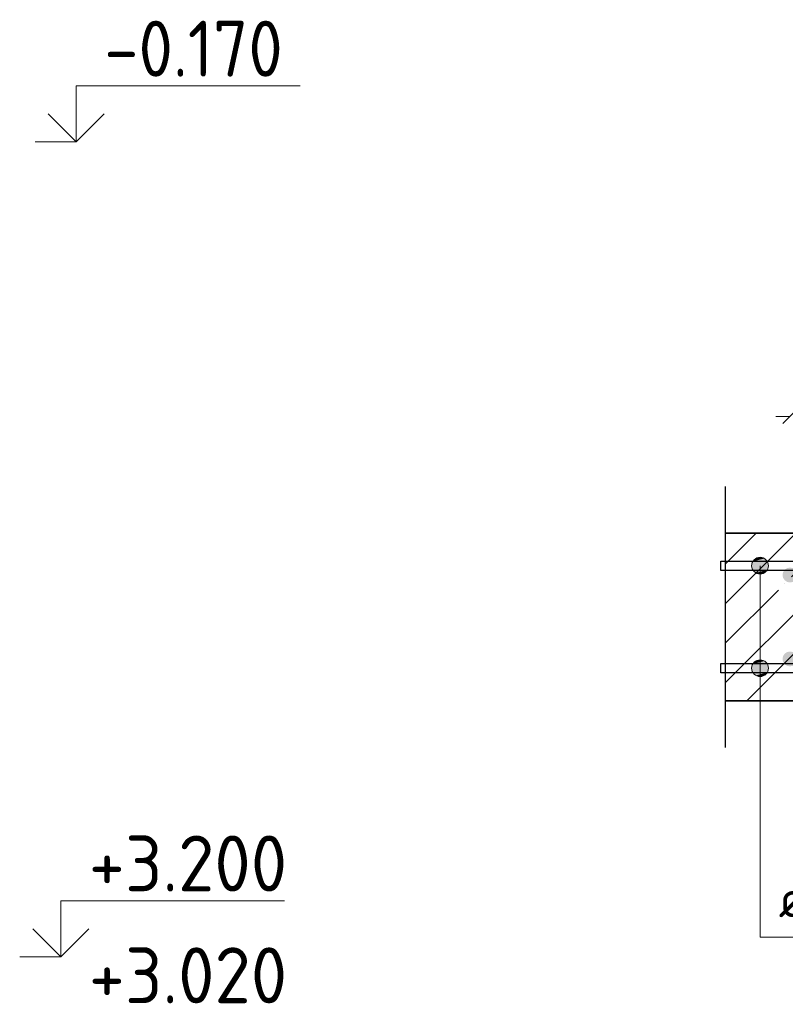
# Model space of a CAD drawing. Header units: millimetres. Extents: x -49773 to 2322955, y -3321 to 58485.
# Tile 97 of 256: x 430542 to 434648, y 39096 to 44376. Entities that reach past the tile are written whole.
import ezdxf

# ---------------------------------------------------------------- set-up
doc = ezdxf.new("R2010")
doc.units = ezdxf.units.MM
doc.linetypes.add('______11', pattern=[500, 400, -50, 0, -50])
doc.linetypes.add('______5', pattern=[1100, 800, -100, 100, -100])
for name, color, linetype, lineweight in [('Standard', 7, 'Continuous', 25), ('Арм.стержн.горизонт. 1', 180, 'Continuous', 35), ('Высотная отметки_ общее', 7, 'Continuous', 13), ('Размерная линия_ общее', 7, 'Continuous', 13)]:
    doc.layers.add(name, color=color, linetype=linetype, lineweight=lineweight)
doc.layers.add('Арм.стержн. вертикальными 2', color=7, linetype='Continuous', lineweight=35, true_color=0x006e00)
doc.styles.add('ISOCPEUR', font='txt')

msp = doc.modelspace()

# ---------------------------------------------------------------- hatches: boundary and pattern name
at = {"layer": 'Арм.стержн. вертикальными 2', "linetype": 'Continuous', "lineweight": 50, "transparency": 33554687}
for points in [[(434712.7, 41397.8), (434709.6, 41413.1), (434701, 41426.1), (434688, 41434.7), (434672.7, 41437.8), (434657.4, 41434.7), (434644.4, 41426.1), (434635.7, 41413.1), (434632.7, 41397.8), (434635.7, 41382.5), (434644.4, 41369.5), (434657.4, 41360.8), (434672.7, 41357.8), (434688, 41360.8), (434701, 41369.5), (434709.6, 41382.5)], [(434712.7, 40947.8), (434709.6, 40963.1), (434701, 40976), (434688, 40984.7), (434672.7, 40987.8), (434657.4, 40984.7), (434644.4, 40976), (434635.7, 40963.1), (434632.7, 40947.8), (434635.7, 40932.5), (434644.4, 40919.5), (434657.4, 40910.8), (434672.7, 40907.8), (434688, 40910.8), (434701, 40919.5), (434709.6, 40932.5)]]:
    msp.add_hatch(color=7, dxfattribs=at).paths.add_polyline_path(points)
at = {"layer": 'Арм.стержн.горизонт. 1', "linetype": 'Continuous', "lineweight": 13, "transparency": 33554687}
for points in [[(434467.2, 41447.8), (434557.2, 41447.8), (434550.9, 41470.3)], [(434467.2, 41447.8), (434550.9, 41470.3), (434473.5, 41470.3)], [(434473.5, 41470.3), (434550.9, 41470.3), (434534.7, 41486.5)], [(434473.5, 41470.3), (434534.7, 41486.5), (434489.7, 41486.5)], [(434489.7, 41486.5), (434534.7, 41486.5), (434512.2, 41492.8)], [(434473.5, 41425.3), (434557.2, 41447.8), (434467.2, 41447.8)], [(434473.5, 41425.3), (434550.9, 41425.3), (434557.2, 41447.8)], [(434489.7, 41409.1), (434550.9, 41425.3), (434473.5, 41425.3)], [(434489.7, 41409.1), (434534.7, 41409.1), (434550.9, 41425.3)], [(434534.7, 41409.1), (434489.7, 41409.1), (434512.2, 41402.8)], [(434473.5, 40920.3), (434550.9, 40920.3), (434534.7, 40936.5)], [(434473.5, 40920.3), (434534.7, 40936.5), (434489.7, 40936.5)], [(434489.7, 40936.5), (434534.7, 40936.5), (434512.2, 40942.8)], [(434467.2, 40897.8), (434557.2, 40897.8), (434550.9, 40920.3)], [(434467.2, 40897.8), (434550.9, 40920.3), (434473.5, 40920.3)], [(434473.5, 40875.3), (434557.2, 40897.8), (434467.2, 40897.8)], [(434473.5, 40875.3), (434550.9, 40875.3), (434557.2, 40897.8)], [(434489.7, 40859.1), (434550.9, 40875.3), (434473.5, 40875.3)], [(434489.7, 40859.1), (434534.7, 40859.1), (434550.9, 40875.3)], [(434534.7, 40859.1), (434489.7, 40859.1), (434512.2, 40852.8)]]:
    msp.add_hatch(color=7, dxfattribs=at).paths.add_polyline_path(points)

# ---------------------------------------------------------------- linework, layer by layer
at = {"layer": 'Standard', "color": 7, "linetype": 'Continuous', "lineweight": 25, "transparency": 33554687}
msp.add_line((434327.4, 40472.7), (434327.4, 41872.7), dxfattribs=at)
at = {"layer": 'Standard', "color": 253, "linetype": '______11', "lineweight": 35, "true_color": 0xababab, "transparency": 33554687}
for p, q in [((434327.4, 41457.8), (434492.2, 41622.7)), ((434327.4, 41033.6), (434916.5, 41622.7)), ((434440.8, 40722.7), (435340.8, 41622.7))]:
    msp.add_line(p, q, dxfattribs=at)
at = {"layer": 'Standard', "color": 253, "linetype": '______5', "lineweight": 35, "true_color": 0xababab, "transparency": 33554687}
for p, q in [((434327.4, 41245.7), (434704.4, 41622.7)), ((434327.4, 40821.4), (435128.6, 41622.7))]:
    msp.add_line(p, q, dxfattribs=at)
at = {"layer": 'Standard', "color": 7, "linetype": 'Continuous', "lineweight": 35, "transparency": 33554687}
for p, q in [((435447.6, 41622.7), (434327.4, 41622.7)), ((434327.4, 40722.7), (435447.6, 40722.7))]:
    msp.add_line(p, q, dxfattribs=at)
at = {"layer": 'Арм.стержн.горизонт. 1', "color": 7, "linetype": 'Continuous', "lineweight": 13, "transparency": 33554687}
for p, q in [((434512.2, 41492.8), (434512.2, 41492.8)), ((434467.2, 41447.8), (434467.2, 41447.8)), ((434512.2, 39455.5), (434512.2, 41447.8)), ((434512.2, 41402.8), (434512.2, 41402.8)), ((434557.2, 41447.8), (434557.2, 41447.8)), ((434512.2, 40942.8), (434512.2, 40942.8)), ((434467.2, 40897.8), (434467.2, 40897.8)), ((434512.2, 39455.5), (434512.2, 40897.8)), ((434557.2, 40897.8), (434557.2, 40897.8)), ((434512.2, 40852.8), (434512.2, 40852.8)), ((434512.2, 39455.5), (435952.2, 39455.5))]:
    msp.add_line(p, q, dxfattribs=at)
at = {"layer": 'Арм.стержн.горизонт. 1', "color": 4, "linetype": 'Continuous', "lineweight": 25, "transparency": 33554687}
for points in [[(434302.3, 41472.8), (444397.7, 41472.8), (444397.7, 41422.8), (434302.3, 41422.8), (434302.3, 41472.8)], [(434302.3, 40922.8), (444397.7, 40922.8), (444397.7, 40872.8), (434302.3, 40872.8), (434302.3, 40922.8)]]:
    msp.add_lwpolyline(points, dxfattribs=at)
at = {"layer": 'Арм.стержн.горизонт. 1', "color": 7, "linetype": 'Continuous', "lineweight": 13, "transparency": 33554687}
for centre in [(434512.2, 41447.8), (434512.2, 40897.8)]:
    msp.add_circle(centre, 45, dxfattribs=at)
at = {"layer": 'Высотная отметки_ общее', "color": 7, "linetype": 'Continuous', "lineweight": 13, "transparency": 33554687}
for p, q in [((430845.5, 43720.5), (430845.5, 44020.5)), ((430845.5, 44020.5), (432045.5, 44020.5)), ((430845.5, 43720.5), (430695.5, 43870.5)), ((430845.5, 43720.5), (430995.5, 43870.5)), ((430845.5, 43720.5), (430625, 43720.5)), ((430845.5, 43720.5), (430845.5, 43720.5)), ((430845.5, 43720.5), (430845.5, 43720.5)), ((430845.5, 43720.5), (430845.5, 43720.5)), ((430845.5, 43720.5), (430845.5, 43720.5)), ((430762.8, 39351), (430762.8, 39651)), ((430762.8, 39651), (431962.8, 39651)), ((430762.8, 39351), (430612.8, 39501)), ((430762.8, 39351), (430912.8, 39501)), ((430762.8, 39351), (430542.3, 39351)), ((430762.8, 39351), (430762.8, 39351)), ((430762.8, 39351), (430762.8, 39351)), ((430762.8, 39351), (430762.8, 39351)), ((430762.8, 39351), (430762.8, 39351))]:
    msp.add_line(p, q, dxfattribs=at)
at = {"layer": 'Размерная линия_ общее', "color": 7, "linetype": 'Continuous', "lineweight": 13, "transparency": 33554687}
msp.add_line((434672.7, 42248.5), (434597.7, 42248.5), dxfattribs=at)
at = {"layer": 'Размерная линия_ общее', "color": 7, "linetype": 'Continuous', "lineweight": 25, "transparency": 33554687}
msp.add_line((434635.2, 42211), (434710.2, 42285.9), dxfattribs=at)

# ---------------------------------------------------------------- texts
at = {"layer": 'Арм.стержн.горизонт. 1', "color": 7, "linetype": 'Continuous', "lineweight": 25, "transparency": 33554687, "insert": (434612.2, 39562.2), "char_height": 200, "width": 1333.22, "attachment_point": 7, "style": 'ISOCPEUR'}
msp.add_mtext('\\W0.94;ø10 L=п.м.', dxfattribs=at)
at = {"layer": 'Высотная отметки_ общее', "color": 7, "linetype": 'Continuous', "lineweight": 25, "transparency": 33554687, "char_height": 300, "attachment_point": 7, "style": 'ISOCPEUR'}
for s, insert, width in [('\\W0.90;-0.170', (430995.5, 44070.5), 1214.133), ('\\W0.95;+3.200', (430912.8, 39701), 1281.432), ('\\W0.95;+3.020', (430912.8, 39101), 1281.432)]:
    msp.add_mtext(s, dxfattribs=dict(at, insert=insert, width=width))

doc.saveas('drawing.dxf')
